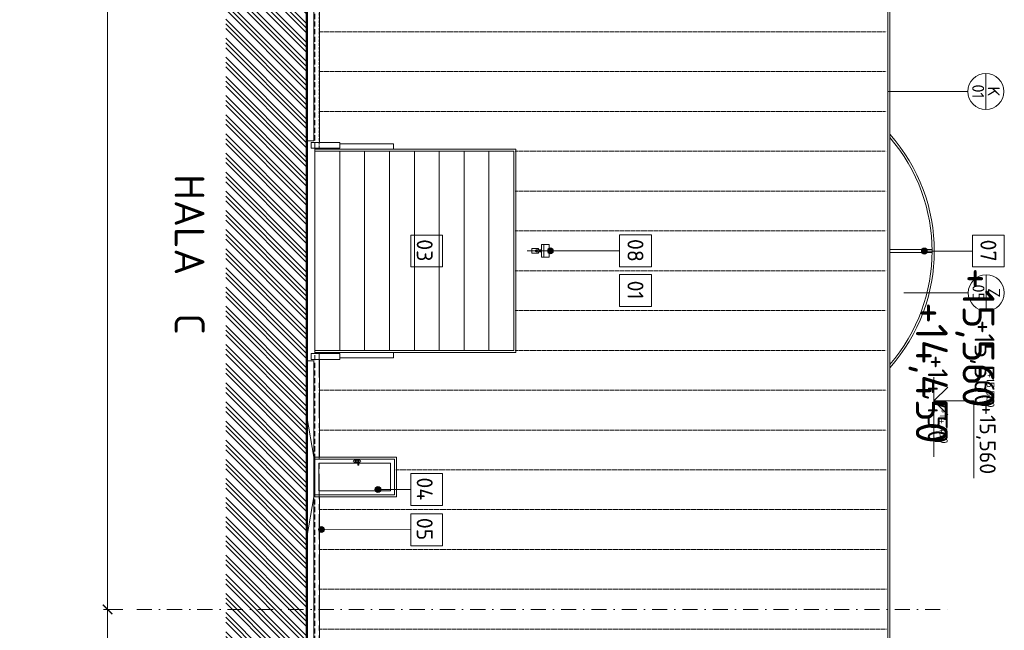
# Model space of a CAD drawing. Header units: millimetres. Extents: x -725694 to 5289369, y -1488057 to 2187451.
# Tile 56 of 256: x -32845 to -8097, y 44855 to 60190. Entities that reach past the tile are written whole.
import ezdxf
from ezdxf.enums import TextEntityAlignment as Align

# ---------------------------------------------------------------- set-up
doc = ezdxf.new("R2010")
doc.units = ezdxf.units.MM
for name, pattern in [('CENTERX2', [101.6, 63.5, -12.7, 12.7, -12.7]), ('DASHDOT', [25.4, 12.7, -6.35, 0, -6.35]), ('DOT', [6.35, 0, -6.35]), ('HIDDEN', [9.525, 6.35, -3.175])]:
    doc.linetypes.add(name, pattern=pattern)
doc.layers.get('Defpoints').update_dxf_attribs({"color": 8})
for name, color, linetype in [('0 @ 1', 7, 'Continuous'), ('0 @ 10', 7, 'Continuous'), ('0 @ 100', 7, 'Continuous'), ('0 @ 200', 7, 'Continuous'), ('0 @ 250 (1)', 7, 'Continuous'), ('0 @ 250 (2)', 7, 'Continuous'), ('0 @ 400', 7, 'Continuous')]:
    doc.layers.add(name, color=color, linetype=linetype)
for name, color, linetype, lineweight in [('A99_N_kce-pohl', 1, 'Continuous', 9), ('A99_N_koty-200', 5, 'Continuous', 5), ('A99_N_koty-200 @ 200', 5, 'Continuous', 5), ('A99_N_koty-200-vysk', 6, 'Continuous', 9), ('A99_N_leg-text', 7, 'Continuous', 9), ('A99_N_osy', 1, 'CENTERX2', 9), ('A99_N_sraf', 252, 'Continuous', 0), ('A99_N_txt-popis-200', 240, 'Continuous', 5), ('A99_N_znaceni 200', 5, 'Continuous', 5), ('A99_S_kce-pohl', 7, 'Continuous', 5), ('A99_S_osy', 1, 'CENTERX2', 5), ('A99_S_sraf', 252, 'Continuous', 9)]:
    doc.layers.add(name, color=color, linetype=linetype, lineweight=lineweight)
doc.styles.add('A99_kota', font='isocpeur.ttf', dxfattribs={"height": 2})
doc.styles.add('A99_popis', font='isocpeur.ttf')
doc.styles.add('ad_popis 100', font='isocpeur.ttf', dxfattribs={"height": 200})
doc.styles.add('ISOCPEUR_2', font='isocpeur.ttf', dxfattribs={"height": 2})
doc.dimstyles.new('A99_kota_200 new', dxfattribs={"dimscale": 200, "dimtxt": 2, "dimasz": 1.2, "dimexe": 0.5, "dimexo": 1.5, "dimgap": 0.3, "dimtad": 1, "dimdec": 0, "dimzin": 3, "dimdsep": 46, "dimtxsty": 'A99_kota', "dimblk": 'ARCHTICK', "dimcen": 2.5, "dimazin": 2, "dimtfac": 0.75, "dimtdec": 0, "dimtmove": 2, "dimatfit": 0, "dimfxl": 0, "dimtolj": 1, "dimtzin": 0, "dimlwd": 5, "dimlwe": 5, "dimarcsym": 0})

# ---------------------------------------------------------------- blocks, each defined once
blk = doc.blocks.new('*U24')
at = {"color": 0, "linetype": 'ByBlock', "lineweight": -2}
blk.add_line((-3, 0), (7, 0), dxfattribs=at)
for points in [[(0, 0), (0, 5), (0, 5), (9.7, 5)], [(-1.75, 1.75), (0, 0), (1.75, 1.75)]]:
    blk.add_lwpolyline(points, dxfattribs=at)
at = {"color": 0, "linetype": 'ByBlock', "lineweight": -2, "style": 'A99_kota'}
for tag, p in [('VYSKA', (9.2, 7.75)), ('POPIS', (9.2, 4.5))]:
    blk.add_attdef(tag, text='', height=2, dxfattribs=at).set_placement(p, align=Align.TOP_RIGHT)
blk = doc.blocks.new('*U6649')
at = {"layer": 'A99_N_koty-200-vysk', "lineweight": 5}
ref = blk.add_blockref('*U24', (-10975, 66570), dxfattribs=dict(at, xscale=200, yscale=200, zscale=200, rotation=270))
ref.add_attrib('VYSKA', '+14,450', dxfattribs={"layer": '0 @ 200', "color": 0, "linetype": 'ByBlock', "lineweight": -2, "height": 400, "rotation": 270, "style": 'A99_kota'}).set_placement((-9425, 64730), align=Align.TOP_RIGHT)
ref = blk.add_blockref('*U24', (-10975, 66570), dxfattribs=dict(at, xscale=200, yscale=200, zscale=200, rotation=270))
ref.add_attrib('VYSKA', '+14,450', dxfattribs={"layer": '0 @ 100', "color": 0, "linetype": 'ByBlock', "lineweight": -2, "height": 200, "rotation": 270, "style": 'A99_kota'}).set_placement((-9520, 49545), align=Align.TOP_RIGHT)
ref = blk.add_blockref('*U24', (-10975, 66570), dxfattribs=dict(at, xscale=200, yscale=200, zscale=200, rotation=270))
ref.add_attrib('VYSKA', '+14,450', dxfattribs={"layer": '0 @ 1', "color": 0, "linetype": 'ByBlock', "lineweight": -2, "height": 2, "rotation": 270, "style": 'A99_kota'}).set_placement((-9520, 49545), align=Align.TOP_RIGHT)
ref = blk.add_blockref('*U24', (-10975, 66570), dxfattribs=dict(at, xscale=200, yscale=200, zscale=200, rotation=270))
ref.add_attrib('VYSKA', '+14,450', dxfattribs={"layer": '0 @ 400', "color": 0, "linetype": 'ByBlock', "lineweight": -2, "height": 800, "rotation": 270, "style": 'A99_kota'}).set_placement((-9520, 49545), align=Align.TOP_RIGHT)
ref = blk.add_blockref('*U24', (-10975, 66570), dxfattribs=dict(at, xscale=200, yscale=200, zscale=200, rotation=270))
ref.add_attrib('VYSKA', '+14,450', dxfattribs={"layer": '0 @ 10', "color": 0, "linetype": 'ByBlock', "lineweight": -2, "height": 20, "rotation": 270, "style": 'A99_kota'}).set_placement((-9520, 49545), align=Align.TOP_RIGHT)
ref = blk.add_blockref('*U24', (-10975, 66570), dxfattribs=dict(at, xscale=200, yscale=200, zscale=200, rotation=270))
ref.add_attrib('VYSKA', '+14,450', dxfattribs={"layer": '0 @ 250 (1)', "color": 0, "linetype": 'ByBlock', "lineweight": -2, "height": 500, "rotation": 270, "style": 'A99_kota'}).set_placement((-9520, 49545), align=Align.TOP_RIGHT)
ref = blk.add_blockref('*U24', (-10975, 66570), dxfattribs=dict(at, xscale=200, yscale=200, zscale=200, rotation=270))
ref.add_attrib('VYSKA', '+14,450', dxfattribs={"layer": '0 @ 250 (2)', "color": 0, "linetype": 'ByBlock', "lineweight": -2, "height": 500, "rotation": 270, "style": 'A99_kota'}).set_placement((-9520, 49545), align=Align.TOP_RIGHT)
blk = doc.blocks.new('_ArchTick')
at = {"color": 0, "linetype": 'ByBlock', "const_width": 0.15}
blk.add_lwpolyline([(-0.5, -0.5), (0.5, 0.5)], dxfattribs=at)
blk = doc.blocks.new('*D331')
at = {"layer": 'A99_N_koty-200', "color": 0, "lineweight": 5, "transparency": 16777216}
for p, q in [((-30252, 45380), (-30735, 45380)), ((-30635, 45380), (-30635, 42131)), ((-30635, 26350), (-30635, 29599)), ((-27657, 26350), (-30735, 26350))]:
    blk.add_line(p, q, dxfattribs=at)
at = {"layer": 'Defpoints', "color": 0, "linetype": 'Continuous', "lineweight": 0, "transparency": 16777216}
for p in [(-29952, 45380), (-30635, 26350), (-27357, 26350)]:
    blk.add_point(p, dxfattribs=at)
at = {"layer": 'A99_N_koty-200', "color": 0, "linetype": 'Continuous', "lineweight": 5, "transparency": 16777216, "xscale": 240, "yscale": 240, "zscale": 240}
for p, rotation in [((-30635, 45380), 89.99999999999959), ((-30635, 26350), 269.9999999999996)]:
    blk.add_blockref('_ArchTick', p, dxfattribs=dict(at, rotation=rotation))
at = {"layer": 'A99_N_koty-200', "color": 0, "linetype": 'Continuous', "lineweight": 5, "transparency": 16777216, "insert": (-31305, 35865), "char_height": 400, "width": 12508.55, "attachment_point": 5, "rotation": 270, "style": 'A99_kota', "bg_fill": 3, "box_fill_scale": 1.1, "bg_fill_color": 256, "bg_fill_true_color": 13158600, "bg_fill_transparency": 0}
blk.add_mtext('\\A1;{\\fISOCPEUR|b1|i0|c238|p34;\\H1.25x; II. ETAPA\\PNOVÉ OPLÁŠTĚNÍ + VRATA\\P\\H0.8x;(PO DEMOLICI OBJEKTU ADMINISTRATIVY V HALE B) \\H1.25x;\\P }', dxfattribs=at)
blk = doc.blocks.new('*U97')
at = {"color": 0, "linetype": 'ByBlock'}
blk.add_line((-3.02, 0), (3.02, 0), dxfattribs=at)
blk.add_circle((0, 0), 3.02, dxfattribs=at)
at = {"color": 0, "linetype": 'ByBlock', "style": 'A99_popis'}
for tag, p in [('KATEGORIE', (0, 1.31)), ('PRVEK', (0, -1.3))]:
    blk.add_attdef(tag, text='', height=2, dxfattribs=at).set_placement(p, align=Align.MIDDLE_CENTER)
blk = doc.blocks.new('*U36')
at = {"color": 0, "linetype": 'ByBlock', "lineweight": -2}
blk.add_line((-3, 0), (7, 0), dxfattribs=at)
for points in [[(0, 0), (0, 5), (0, 5), (9.7, 5)], [(-1.75, 1.75), (0, 0), (1.75, 1.75)]]:
    blk.add_lwpolyline(points, dxfattribs=at)
at = {"color": 0, "linetype": 'ByBlock', "lineweight": -2, "style": 'A99_kota'}
for tag, p in [('VYSKA', (9.2, 7.75)), ('POPIS', (9.2, 4.5))]:
    blk.add_attdef(tag, text='', height=2, dxfattribs=at).set_placement(p, align=Align.TOP_RIGHT)
blk = doc.blocks.new('*U6718')
at = {"layer": 'A99_N_koty-200-vysk', "lineweight": 5}
ref = blk.add_blockref('*U36', (-9865, 50615), dxfattribs=dict(at, xscale=200, yscale=200, zscale=200, rotation=270))
ref.add_attrib('VYSKA', '+15,560', dxfattribs={"layer": '0 @ 400', "color": 0, "linetype": 'ByBlock', "lineweight": -2, "height": 800, "rotation": 270, "style": 'A99_kota'}).set_placement((-8345, 50450), align=Align.TOP_RIGHT)
ref = blk.add_blockref('*U36', (-9865, 50615), dxfattribs=dict(at, xscale=200, yscale=200, zscale=200, rotation=270))
ref.add_attrib('VYSKA', '+15,560', dxfattribs={"layer": '0 @ 250 (1)', "color": 0, "linetype": 'ByBlock', "lineweight": -2, "height": 500, "rotation": 270, "style": 'A99_kota'}).set_placement((-8345, 50450), align=Align.TOP_RIGHT)
ref = blk.add_blockref('*U36', (-9865, 50615), dxfattribs=dict(at, xscale=200, yscale=200, zscale=200, rotation=270))
ref.add_attrib('VYSKA', '+15,560', dxfattribs={"layer": '0 @ 250 (2)', "color": 0, "linetype": 'ByBlock', "lineweight": -2, "height": 500, "rotation": 270, "style": 'A99_kota'}).set_placement((-8345, 50450), align=Align.TOP_RIGHT)
ref = blk.add_blockref('*U36', (-9865, 50615), dxfattribs=dict(at, xscale=200, yscale=200, zscale=200, rotation=270))
ref.add_attrib('VYSKA', '+15,560', dxfattribs={"layer": '0 @ 100', "color": 0, "linetype": 'ByBlock', "lineweight": -2, "height": 200, "rotation": 270, "style": 'A99_kota'}).set_placement((-8345, 50450), align=Align.TOP_RIGHT)
ref = blk.add_blockref('*U36', (-9865, 50615), dxfattribs=dict(at, xscale=200, yscale=200, zscale=200, rotation=270))
ref.add_attrib('VYSKA', '+15,560', dxfattribs={"layer": '0 @ 200', "color": 0, "linetype": 'ByBlock', "lineweight": -2, "height": 400, "rotation": 270, "style": 'A99_kota'}).set_placement((-8315, 48775), align=Align.TOP_RIGHT)
ref = blk.add_blockref('*U36', (-9865, 50615), dxfattribs=dict(at, xscale=200, yscale=200, zscale=200, rotation=270))
ref.add_attrib('VYSKA', '+15,560', dxfattribs={"layer": '0 @ 1', "color": 0, "linetype": 'ByBlock', "lineweight": -2, "height": 2, "rotation": 270, "style": 'A99_kota'}).set_placement((-8345, 50450), align=Align.TOP_RIGHT)
ref = blk.add_blockref('*U36', (-9865, 50615), dxfattribs=dict(at, xscale=200, yscale=200, zscale=200, rotation=270))
ref.add_attrib('VYSKA', '+15,560', dxfattribs={"layer": '0 @ 10', "color": 0, "linetype": 'ByBlock', "lineweight": -2, "height": 20, "rotation": 270, "style": 'A99_kota'}).set_placement((-8345, 50450), align=Align.TOP_RIGHT)
blk = doc.blocks.new('*D354')
at = {"layer": 'A99_N_koty-200', "color": 0, "lineweight": 5, "transparency": 16777216}
for p, q in [((-27247, 81865), (-30735, 81865)), ((-30635, 81865), (-30635, 45380)), ((-30252, 45380), (-30735, 45380))]:
    blk.add_line(p, q, dxfattribs=at)
at = {"layer": 'Defpoints', "color": 0, "linetype": 'Continuous', "lineweight": 0, "transparency": 16777216}
for p in [(-26947, 81865), (-30635, 45380), (-29952, 45380)]:
    blk.add_point(p, dxfattribs=at)
at = {"layer": 'A99_N_koty-200', "color": 0, "linetype": 'Continuous', "lineweight": 5, "transparency": 16777216, "xscale": 240, "yscale": 240, "zscale": 240}
for p, rotation in [((-30635, 81865), 89.99999999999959), ((-30635, 45380), 269.9999999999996)]:
    blk.add_blockref('_ArchTick', p, dxfattribs=dict(at, rotation=rotation))
at = {"layer": 'A99_N_koty-200', "color": 0, "linetype": 'Continuous', "lineweight": 5, "transparency": 16777216, "insert": (-30107, 63385), "char_height": 400, "attachment_point": 5, "rotation": 270, "style": 'A99_kota', "bg_fill": 3, "box_fill_scale": 1.1, "bg_fill_color": 256, "bg_fill_true_color": 13158600, "bg_fill_transparency": 0}
blk.add_mtext('\\A1;I. ETAPA', dxfattribs=at)

msp = doc.modelspace()

# ---------------------------------------------------------------- hatches: boundary and pattern name
at = {"layer": 'A99_N_leg-text', "lineweight": 5}
h = msp.add_hatch(color=256, dxfattribs=at)
h.dxf.hatch_style = 1
edge = h.paths.add_edge_path()
edge.add_arc((-19505.2, 54385), 75, 0, 360)
at = {"layer": 'A99_N_leg-text', "lineweight": 9}
h = msp.add_hatch(color=256, dxfattribs=at)
h.dxf.hatch_style = 1
edge = h.paths.add_edge_path()
edge.add_arc((-10107.2, 54380), 75, 0, 360)
at = {"layer": 'A99_N_leg-text', "lineweight": 5}
h = msp.add_hatch(color=256, dxfattribs=at)
h.dxf.hatch_style = 1
edge = h.paths.add_edge_path()
edge.add_arc((-23840, 48391.8), 75, 0, 360)
h = msp.add_hatch(color=256, dxfattribs=at)
h.dxf.hatch_style = 1
edge = h.paths.add_edge_path()
edge.add_arc((-25260, 47385.4), 75, 0, 360)
at = {"layer": 'A99_S_sraf', "linetype": 'Continuous', "lineweight": 0}
h = msp.add_hatch(dxfattribs=at)
h.set_pattern_fill('ZEM_PUVODNI', color=256, scale=85)
h.set_pattern_definition([(315, (-8810, 7e-11), (240.4163, 240.4163), []), (315, (-8810, -120.2), (240.4163, 240.4163), []), (315, (-8810, -240.4), (240.4163, 240.4163), [])])
h.paths.add_polyline_path([(-27665, -11482.5), (-25695, -11482.5), (-25695, 24515), (-25625, 24515), (-25625, 114390), (-27665, 114390)])

# ---------------------------------------------------------------- linework, layer by layer
at = {"layer": 'A99_N_kce-pohl', "color": 7, "linetype": 'HIDDEN', "lineweight": 5, "ltscale": 20}
msp.add_line((-25425, 5915.1), (-25425, 100450), dxfattribs=at)
at = {"layer": 'A99_N_kce-pohl', "color": 1, "linetype": 'Continuous', "lineweight": 13}
for p, q in [((-11025, 44880), (-11025, 81865)), ((-10975, 44880), (-10975, 81865))]:
    msp.add_line(p, q, dxfattribs=at)
at = {"layer": 'A99_N_kce-pohl', "color": 1, "linetype": 'Continuous', "lineweight": 9}
for p, q in [((-25310, 66160), (-25310, 57110)), ((-25310, 51660), (-25310, 49205)), ((-25310, 48205), (-25310, 44880))]:
    msp.add_line(p, q, dxfattribs=at)
at = {"layer": 'A99_N_kce-pohl', "color": 1, "linetype": 'Continuous', "lineweight": 5}
for p, q in [((-23375, 49205), (-25425, 49205)), ((-23425, 49155), (-25425, 49155)), ((-25325, 48355), (-25325, 49055)), ((-24345.4, 49055), (-25325, 49055)), ((-24345.4, 49130), (-24434.8, 49130)), ((-24345.4, 49079.1), (-24434.8, 49079.1)), ((-24415.5, 49110.8), (-24415.5, 49096.3)), ((-24415.5, 49110.8), (-24399.1, 49106.6)), ((-24415.5, 49096.3), (-24399.1, 49100.8)), ((-24345.4, 49134.7), (-24345.4, 49008.2)), ((-24325, 49134.7), (-24325, 49008.2)), ((-24298.5, 49130), (-24325, 49130)), ((-24298.5, 49079.1), (-24325, 49079.1)), ((-23525, 49055), (-24325, 49055)), ((-23525, 48355), (-23525, 49055)), ((-23425, 48255), (-23425, 49155)), ((-23375, 48205), (-23375, 49205)), ((-23525, 48355), (-25325, 48355)), ((-23425, 48255), (-25425, 48255)), ((-23375, 48205), (-25425, 48205))]:
    msp.add_line(p, q, dxfattribs=at)
at = {"layer": 'A99_N_kce-pohl', "color": 5, "linetype": 'Continuous', "lineweight": 9}
msp.add_line((-25310, 44880), (-25310, 39040), dxfattribs=at)
at = {"layer": 'A99_N_kce-pohl', "color": 5, "linetype": 'Continuous', "lineweight": 13}
for p, q in [((-11025, 26200), (-11025, 44880)), ((-10975, 26200), (-10975, 44880))]:
    msp.add_line(p, q, dxfattribs=at)
at = {"layer": 'A99_N_kce-pohl', "color": 7, "lineweight": 50}
msp.add_lwpolyline([(-25695, 24515), (-25625, 24515), (-25625, 114437.5)], dxfattribs=at)
at = {"layer": 'A99_N_kce-pohl', "color": 1, "linetype": 'Continuous', "lineweight": 5}
for points in [[(-25425.2, 56885), (-25425.2, 56960)], [(-23447.5, 56935), (-23447.5, 57075), (-24800.2, 57075)], [(-24800, 56885), (-24800, 56885), (-24800, 51885)], [(-24175, 56885), (-24175, 56885), (-24175, 51885)], [(-23550, 56885), (-23550, 56885), (-23550, 51885)], [(-22925, 56885), (-22925, 56885), (-22925, 51885)], [(-22300, 56885), (-22300, 56885), (-22300, 51885)], [(-21675, 56885), (-21675, 56885), (-21675, 51885)], [(-21050, 56885), (-21050, 56885), (-21050, 51885)], [(-19805, 54357.5), (-19805, 54322.5), (-19970, 54322.5), (-19970, 54447.5), (-19805, 54447.5), (-19805, 54412.5)], [(-19670, 54545), (-19670, 54225)], [(-20090, 54385), (-19832.5, 54385)], [(-19860.2, 54412.5), (-19730, 54412.5)], [(-19860.2, 54357.5), (-19730, 54357.5)], [(-19805, 54385), (-19410.2, 54385)], [(-25425.2, 51885), (-25425.2, 51810)], [(-23447.5, 51835), (-23447.5, 51695), (-24800.2, 51695)], [(-25425, 49205), (-25425, 48205)]]:
    msp.add_lwpolyline(points, dxfattribs=at)
at = {"layer": 'A99_N_kce-pohl', "color": 1, "linetype": 'Continuous', "lineweight": 9}
msp.add_lwpolyline([(-25425, 56935), (-20375, 56935), (-20375, 51835), (-25425, 51835)], close=True, dxfattribs=at)
at = {"layer": 'A99_N_kce-pohl', "color": 1, "linetype": 'Continuous', "lineweight": 5}
for points in [[(-25425, 56885), (-20425, 56885), (-20425, 51885), (-25425, 51885)], [(-19535.2, 54545), (-19535.2, 54225), (-19730, 54225), (-19730, 54545)]]:
    msp.add_lwpolyline(points, close=True, dxfattribs=at)
at = {"layer": 'A99_N_kce-pohl', "color": 1, "linetype": 'Continuous', "lineweight": 0}
for points in [[(-9915, 54415), (-10975, 54415)], [(-9915, 54345), (-10975, 54345)]]:
    msp.add_lwpolyline(points, dxfattribs=at)
at = {"layer": 'A99_N_kce-pohl', "color": 1, "linetype": 'Continuous', "lineweight": 5}
msp.add_circle((-19860, 54385), 27.5, dxfattribs=at)
at = {"layer": 'A99_N_kce-pohl', "color": 1, "linetype": 'Continuous', "lineweight": 0}
for centre, radius, start, end in [((-14267.5, 54380), 4410, 318.29659, 41.70341), ((-14267.4, 54380), 4354.9, 319.11476, 40.88524)]:
    msp.add_arc(centre, radius, start, end, dxfattribs=at)
at = {"layer": 'A99_N_kce-pohl', "color": 1, "linetype": 'Continuous', "lineweight": 5}
for centre, radius, start, end in [((-24434.8, 49104.5), 25.5, 90, 270), ((-24393.8, 49103.7), 6.03, 208.73268, 151.26732), ((-24335.2, 49134.7), 10.2, 0, 180), ((-24335.2, 49008.2), 10.2, 180, 0), ((-24298.5, 49104.5), 25.5, 270, 90)]:
    msp.add_arc(centre, radius, start, end, dxfattribs=at)
at = {"layer": 'A99_N_leg-text', "lineweight": 9}
for points in [[(-22217.5, 54780), (-23017.5, 54780), (-23017.5, 53980), (-22217.5, 53980)], [(-16967.5, 53790), (-17767.5, 53790), (-17767.5, 52990), (-16967.5, 52990)], [(-22217.5, 48790), (-23017.5, 48790), (-23017.5, 47990), (-22217.5, 47990)], [(-22217.5, 47780), (-23017.5, 47780), (-23017.5, 46980), (-22217.5, 46980)]]:
    msp.add_lwpolyline(points, close=True, dxfattribs=at)
for points in [[(-17767.5, 54385), (-19572.5, 54385)], [(-8897, 54380), (-10105, 54380)]]:
    msp.add_lwpolyline(points, dxfattribs=at)
at = {"layer": 'A99_N_leg-text', "lineweight": 5}
for points in [[(-23017.5, 48390), (-23840, 48391.8)], [(-23017.5, 47380), (-25260, 47385.4)]]:
    msp.add_lwpolyline(points, dxfattribs=at)
for centre in [(-19505.2, 54385), (-23840, 48391.8), (-25260, 47385.4)]:
    msp.add_circle(centre, 75, dxfattribs=at)
at = {"layer": 'A99_N_leg-text', "lineweight": 9}
msp.add_circle((-10107.2, 54380), 75, dxfattribs=at)
at = {"layer": 'A99_N_osy', "color": 5, "linetype": 'DASHDOT', "lineweight": 9, "ltscale": 30}
msp.add_lwpolyline([(-29905, 45380), (-9440, 45380)], dxfattribs=at)
at = {"layer": 'A99_N_sraf', "linetype": 'DOT', "lineweight": 5, "ltscale": 7}
for points in [[(-25312.5, 59885), (-11025, 59885)], [(-25312.5, 58885), (-11025, 58885)], [(-25312.5, 57885), (-11025, 57885)], [(-20375, 56885), (-11025, 56885)], [(-20375, 55885), (-11025, 55885)], [(-20375, 54885), (-11025, 54885)], [(-20375, 53885), (-11025, 53885)], [(-20375, 52885), (-11025, 52885)], [(-20375, 51885), (-11025, 51885)], [(-25312.5, 50885), (-11025, 50885)], [(-25312.5, 49885), (-11025, 49885)], [(-23375, 48885), (-11025, 48885)], [(-25310, 47885), (-11025, 47885)], [(-25310, 46885), (-11025, 46885)], [(-25310, 45885), (-11025, 45885)], [(-25310, 44880), (-11025, 44880)]]:
    msp.add_lwpolyline(points, dxfattribs=at)
at = {"layer": 'A99_N_znaceni 200'}
for points in [[(-9013, 58388), (-11025, 58388)], [(-9003, 53330), (-10625, 53330)]]:
    msp.add_lwpolyline(points, dxfattribs=at)
at = {"layer": 'A99_S_kce-pohl'}
for p, q in [((-25455, 49205), (-25625, 50225)), ((-25455, 48205), (-25625, 47185))]:
    msp.add_line(p, q, dxfattribs=at)
for points in [[(-25455, 57150), (-25455, 69615)], [(-25455, 57150), (-25625, 57150)], [(-25455, 51620), (-25625, 51620)], [(-25455, 51620), (-25455, 39080)]]:
    msp.add_lwpolyline(points, dxfattribs=at)
at = {"layer": 'A99_S_kce-pohl', "lineweight": 9}
for points in [[(-24800.2, 57110), (-25522.5, 57110), (-25522.5, 56960), (-24800.2, 56960)], [(-24800.2, 51660), (-25522.5, 51660), (-25522.5, 51810), (-24800.2, 51810)]]:
    msp.add_lwpolyline(points, close=True, dxfattribs=at)
at = {"layer": 'A99_S_osy', "linetype": 'HIDDEN', "lineweight": 0, "ltscale": 10}
msp.add_lwpolyline([(-25315, 69790), (-25315, 56935)], dxfattribs=at)
at = {"layer": 'A99_S_osy', "color": 5, "lineweight": 0, "ltscale": 10}
msp.add_lwpolyline([(-25315, 51835), (-25315, 38865)], dxfattribs=at)

# ---------------------------------------------------------------- block references
at = {"layer": 'A99_N_kce-pohl', "color": 3, "linetype": 'Continuous', "lineweight": 0}
msp.add_blockref('*U6649', (0, 0), dxfattribs=at)
at = {"layer": 'A99_N_znaceni 200', "xscale": 150, "yscale": 150, "zscale": 150, "rotation": 270}
for p, values in [((-8560, 58388), {'KATEGORIE': 'K', 'PRVEK': '01'}), ((-8550, 53330), {'KATEGORIE': 'Z', 'PRVEK': '05'})]:
    msp.add_blockref('*U97', p, dxfattribs=at).add_auto_attribs(values)

# ---------------------------------------------------------------- texts
at = {"layer": 'A99_N_leg-text', "lineweight": 9, "char_height": 400, "width": 717.083, "attachment_point": 2, "rotation": 270, "line_spacing_factor": 1.149209, "style": 'ISOCPEUR_2'}
for s, insert in [('{\\fISOCPEUR|b1|i0|c238|p34;03}', (-22465.7, 54397.5)), ('{\\fISOCPEUR|b1|i0|c238|p34;04}', (-22465.7, 48407.5)), ('{\\fISOCPEUR|b1|i0|c238|p34;05}', (-22465.7, 47397.5))]:
    msp.add_mtext(s, dxfattribs=dict(at, insert=insert))
at = {"layer": 'A99_N_leg-text', "lineweight": 9, "char_height": 400, "width": 402.994, "attachment_point": 2, "rotation": 270, "line_spacing_factor": 1.149209, "style": 'ISOCPEUR_2', "bg_fill": 3, "box_fill_scale": 1, "bg_fill_color": 256, "bg_fill_transparency": 0}
for s, insert in [('\\A1;{\\fISOCPEUR|b1|i0|c238|p34;08}', (-17167.5, 54395)), ('\\A1;{\\fISOCPEUR|b1|i0|c238|p34;07}', (-8297, 54390))]:
    msp.add_mtext(s, dxfattribs=dict(at, insert=insert))
at = {"layer": 'A99_N_txt-popis-200', "lineweight": 9, "ltscale": 5, "style": 'ad_popis 100'}
msp.add_text('HALA  C', height=750, rotation=270, dxfattribs=at).set_placement((-28950, 56310))

# ---------------------------------------------------------------- next in the draw order: linework, layer by layer
at = {"layer": 'A99_N_leg-text', "lineweight": 9}
for points in [[(-16967.5, 54785), (-17767.5, 54785), (-17767.5, 53985), (-16967.5, 53985)], [(-8097, 54780), (-8897, 54780), (-8897, 53980), (-8097, 53980)]]:
    msp.add_lwpolyline(points, close=True, dxfattribs=at)

# ---------------------------------------------------------------- next in the draw order: block references
at = {"layer": 'A99_N_kce-pohl', "color": 3, "linetype": 'Continuous', "lineweight": 0}
msp.add_blockref('*U6718', (0, 0), dxfattribs=at)

# ---------------------------------------------------------------- next in the draw order: texts
at = {"layer": 'A99_N_leg-text', "lineweight": 9, "insert": (-17167.5, 53400), "char_height": 400, "width": 402.994, "attachment_point": 2, "rotation": 270, "line_spacing_factor": 1.149209, "style": 'ISOCPEUR_2', "bg_fill": 3, "box_fill_scale": 1, "bg_fill_color": 256, "bg_fill_transparency": 0}
msp.add_mtext('\\A1;{\\fISOCPEUR|b1|i0|c238|p34;01}', dxfattribs=at)

# ---------------------------------------------------------------- next in the draw order: dimensions: what is measured, and where the dimension line sits
at = {"layer": 'A99_N_koty-200 @ 200', "color": 5, "linetype": 'Continuous', "lineweight": 5}
dim = msp.add_linear_dim(base=(-30635, 26350), p1=(-29952.5, 45380), p2=(-27357.3, 26350), angle=270, text='{\\fISOCPEUR|b1|i0|c238|p34;\\H1.25x; II. ETAPA\\PNOVÉ OPLÁŠTĚNÍ + VRATA\\P\\H0.8x;(PO DEMOLICI OBJEKTU ADMINISTRATIVY V HALE B) \\H1.25x;\\P }', dimstyle='A99_kota_200 new', override={"dimscale": 200, "dimtix": 0, "dimtofl": 1, "dimtmove": 2, "dimatfit": 0, "dimfxl": 20, "dimtfill": 1}, dxfattribs=at)
dim.commit()
dim.dimension.update_dxf_attribs({"geometry": '*D331', "text_midpoint": (-31305, 35865), "dimtype": 128})

# ---------------------------------------------------------------- next in the draw order: dimensions: what is measured, and where the dimension line sits
at = {"layer": 'A99_N_koty-200 @ 200', "color": 1, "linetype": 'Continuous', "lineweight": 5}
dim = msp.add_linear_dim(base=(-30635, 45380), p1=(-26947.3, 81865), p2=(-29952.5, 45380), angle=270, text='I. ETAPA', dimstyle='A99_kota_200 new', override={"dimscale": 200, "dimtix": 0, "dimtofl": 1, "dimtmove": 2, "dimatfit": 0, "dimfxl": 20, "dimtfill": 1}, dxfattribs=at)
dim.commit()
dim.dimension.update_dxf_attribs({"geometry": '*D354', "text_midpoint": (-30107.5, 63385), "dimtype": 128})

doc.saveas('drawing.dxf')
